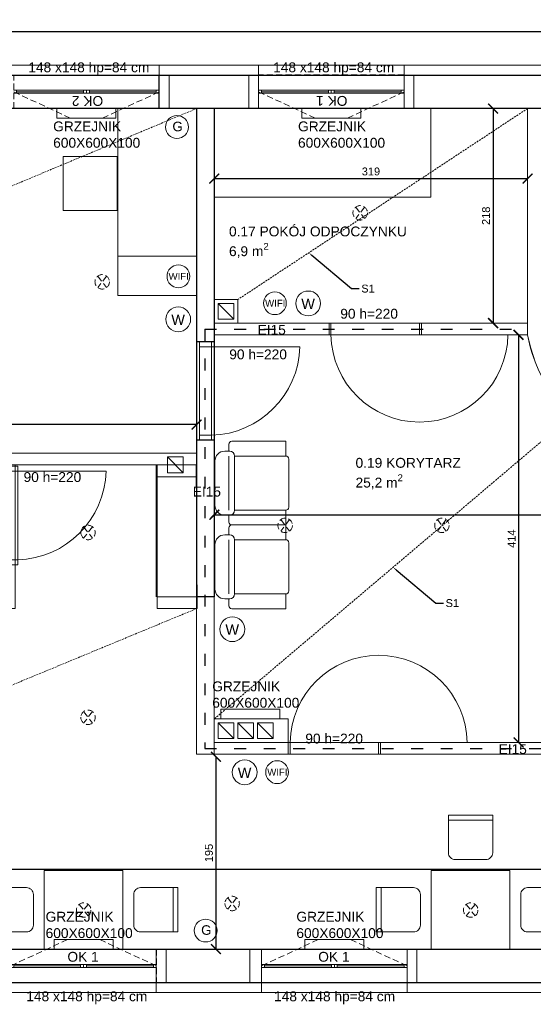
# Model space of a CAD drawing. Header units: centimetres. Extents: x -2458 to 12284, y -19336 to 2224.
# Tile 16 of 20: x 7613 to 8135, y -9940 to -8940. Entities that reach past the tile are written whole.
import ezdxf
from ezdxf import colors
from ezdxf.entities.mleader import LeaderData, LeaderLine
from ezdxf.math import Vec2, Vec3

# ---------------------------------------------------------------- set-up
doc = ezdxf.new("R2010")
doc.units = ezdxf.units.CM
doc.linetypes.add('DASHED2', pattern=[9.525, 6.35, -3.175])
doc.linetypes.add('GCAD_ISO03W100', pattern=[30, 12, -18])
for name, color, linetype, lineweight in [('100_KONSTRUKCYNE', 10, 'Continuous', 25), ('200_DZIAŁOWE', 50, 'Continuous', 15), ('300_DRZWI NOWE', 60, 'Continuous', 5), ('400_OKNA ISTNIEJĄCE', 130, 'Continuous', 5), ('401_OKNA NOWE', 150, 'Continuous', 5), ('500_WIDOK', 220, 'Continuous', 5), ('600_POWIERZCHNIE', 11, 'Continuous', 9), ('800_WYMIARY', 210, 'Continuous', 9), ('900_SUFITY PODWIESZONE', 40, 'Continuous', 9), ('901_LAMPY', 51, 'Continuous', 5), ('902_PPOZ', 121, 'Continuous', 30)]:
    doc.layers.add(name, color=color, linetype=linetype, lineweight=lineweight)
doc.styles.get("Standard").update_dxf_attribs({"font": 'arial.ttf'})
doc.dimstyles.new('Kasia', dxfattribs={"dimtxt": 8, "dimasz": 10, "dimexe": 1.25, "dimexo": 0.625, "dimgap": 3, "dimtad": 1, "dimtxsty": 'Standard', "dimblk": 'ARCHTICK', "dimcen": 2.5, "dimse1": 1, "dimse2": 1, "dimadec": 0, "dimazin": 0, "dimtfac": 1, "dimtmove": 0, "dimatfit": 3, "dimldrblk": 'ARCHTICK', "dimfxl": 1, "dimarcsym": 1})

# ---------------------------------------------------------------- blocks, each defined once
blk = doc.blocks.new('OKNO 148')
at = {"layer": '400_OKNA ISTNIEJĄCE', "linetype": 'DASHED2'}
for p, q in [((2587.8, 819.4), (2647.5, 847.4)), ((2735.8, 819.4), (2676, 847.4)), ((2587.8, 836.4), (2735.8, 836.4)), ((2587.8, 836.4), (2587.8, 802.4)), ((2735.8, 836.4), (2735.8, 802.4)), ((2587.8, 802.4), (2735.8, 802.4))]:
    blk.add_line(p, q, dxfattribs=at)
at = {"layer": '400_OKNA ISTNIEJĄCE'}
for p, q in [((2735.8, 820.9), (2587.8, 820.9)), ((2590.8, 820.9), (2590.8, 817.9)), ((2658.8, 820.9), (2658.8, 817.9)), ((2661.8, 820.9), (2661.8, 817.9)), ((2664.8, 820.9), (2664.8, 817.9)), ((2732.8, 820.9), (2732.8, 817.9)), ((2587.8, 817.9), (2735.8, 817.9)), ((2587.8, 817.9), (2587.8, 814.9)), ((2590.8, 819.4), (2658.8, 819.4)), ((2664.8, 819.4), (2732.8, 819.4)), ((2735.8, 814.9), (2735.8, 817.9))]:
    blk.add_line(p, q, dxfattribs=at)
at = {"layer": '400_OKNA ISTNIEJĄCE', "insert": (2645.4, 833.7), "char_height": 10, "width": 232.929, "attachment_point": 1}
blk.add_mtext('OK 1', dxfattribs=at)
blk = doc.blocks.new('okno nowe 148')
at = {"layer": '401_OKNA NOWE', "linetype": 'DASHED2'}
for p, q in [((5305.8, -8865.9), (5157.8, -8865.9)), ((5157.8, -8899.9), (5157.8, -8865.9)), ((5305.8, -8899.9), (5305.8, -8865.9)), ((5157.8, -8882.9), (5217.6, -8910.8)), ((5305.8, -8882.9), (5246, -8910.8)), ((5305.8, -8899.9), (5157.8, -8899.9))]:
    blk.add_line(p, q, dxfattribs=at)
at = {"layer": '401_OKNA NOWE'}
for p, q in [((5157.8, -8878.4), (5157.8, -8881.4)), ((5305.8, -8881.4), (5157.8, -8881.4)), ((5160.8, -8884.4), (5160.8, -8881.4)), ((5228.8, -8884.4), (5228.8, -8881.4)), ((5231.8, -8884.4), (5231.8, -8881.4)), ((5234.8, -8884.4), (5234.8, -8881.4)), ((5302.8, -8884.4), (5302.8, -8881.4)), ((5305.8, -8881.4), (5305.8, -8878.4)), ((5157.8, -8884.4), (5305.8, -8884.4)), ((5228.8, -8882.9), (5160.8, -8882.9)), ((5302.8, -8882.9), (5234.8, -8882.9))]:
    blk.add_line(p, q, dxfattribs=at)
at = {"layer": '401_OKNA NOWE', "insert": (5248.8, -8887.1), "char_height": 10, "width": 232.929, "attachment_point": 7, "rotation": 180}
blk.add_mtext('OK 2', dxfattribs=at)
blk = doc.blocks.new('drzwi 90')
at = {"layer": '300_DRZWI NOWE'}
for p, q in [((1441.9, -9391.1), (1441.9, -9301.1)), ((1346.9, -9391.1), (1346.9, -9403.1)), ((1351.9, -9391.1), (1351.9, -9403.1)), ((1441.9, -9391.1), (1441.9, -9403.1)), ((1446.9, -9391.1), (1446.9, -9403.1))]:
    blk.add_line(p, q, dxfattribs=at)
for points in [[(1346.9, -9391.1), (1446.9, -9391.1)], [(1346.9, -9403.1), (1446.9, -9403.1)]]:
    blk.add_lwpolyline(points, dxfattribs=at)
blk.add_arc((1444.4, -9393.6), 92.5, 91.5482, 178.4518, dxfattribs=at)
blk = doc.blocks.new('drzwi 90 180')
at = {"layer": '300_DRZWI NOWE'}
for p, q in [((9308.8, -6956.3), (9308.8, -6944.3)), ((9308.8, -6944.3), (9402.8, -6944.3)), ((9310.8, -6944.3), (9310.8, -6956.3)), ((9400.8, -6944.3), (9400.8, -6956.3)), ((9402.8, -6944.3), (9402.8, -6956.3)), ((9402.8, -6956.3), (9308.8, -6956.3)), ((9400.8, -6956.3), (9490.8, -6956.3))]:
    blk.add_line(p, q, dxfattribs=at)
blk.add_arc((9400.8, -6954.9), 90, 180.9069, 359.0931, dxfattribs=at)
blk = doc.blocks.new('_ArchTick')
at = {"color": 0, "linetype": 'ByBlock', "transparency": 16777216, "const_width": 0.15}
blk.add_lwpolyline([(-0.5, -0.5), (0.5, 0.5)], dxfattribs=at)
blk = doc.blocks.new('*D64')
at = {"layer": '800_WYMIARY', "color": 0, "lineweight": -2}
blk.add_line((6956.8, -9803.2), (8172.8, -9803.2), dxfattribs=at)
at = {"layer": '800_WYMIARY', "color": 0, "lineweight": -2, "xscale": 10, "yscale": 10, "zscale": 10, "rotation": 180}
blk.add_blockref('_ArchTick', (6956.8, -9803.2), dxfattribs=at)
at = {"layer": '800_WYMIARY', "color": 0, "lineweight": -2, "xscale": 10, "yscale": 10, "zscale": 10}
blk.add_blockref('_ArchTick', (8172.8, -9803.2), dxfattribs=at)
at = {"layer": '800_WYMIARY', "color": 0, "insert": (7564.8, -9796.1), "char_height": 8, "attachment_point": 5}
blk.add_mtext('1216', dxfattribs=at)
blk = doc.blocks.new('*D65')
at = {"layer": '800_WYMIARY', "color": 0, "lineweight": -2}
blk.add_line((7810.8, -9443.1), (8837.8, -9443.1), dxfattribs=at)
at = {"layer": '800_WYMIARY', "color": 0, "lineweight": -2, "xscale": 10, "yscale": 10, "zscale": 10, "rotation": 180}
blk.add_blockref('_ArchTick', (7810.8, -9443.1), dxfattribs=at)
at = {"layer": '800_WYMIARY', "color": 0, "lineweight": -2, "xscale": 10, "yscale": 10, "zscale": 10}
blk.add_blockref('_ArchTick', (8837.8, -9443.1), dxfattribs=at)
at = {"layer": '800_WYMIARY', "color": 0, "insert": (8324.3, -9436.1), "char_height": 8, "attachment_point": 5}
blk.add_mtext('1027', dxfattribs=at)
blk = doc.blocks.new('*D75')
at = {"layer": '800_WYMIARY', "color": 0, "lineweight": -2}
blk.add_line((7792.8, -9351.5), (6956.8, -9351.5), dxfattribs=at)
at = {"layer": '800_WYMIARY', "color": 0, "lineweight": -2, "xscale": 10, "yscale": 10, "zscale": 10, "rotation": 180}
blk.add_blockref('_ArchTick', (6956.8, -9351.5), dxfattribs=at)
at = {"layer": '800_WYMIARY', "color": 0, "lineweight": -2, "xscale": 10, "yscale": 10, "zscale": 10}
blk.add_blockref('_ArchTick', (7792.8, -9351.5), dxfattribs=at)
at = {"layer": '800_WYMIARY', "color": 0, "insert": (7374.8, -9344.4), "char_height": 8, "attachment_point": 5}
blk.add_mtext('836', dxfattribs=at)
blk = doc.blocks.new('3 TABLE')
at = {"layer": '500_WIDOK', "linetype": 'Continuous'}
for p, q in [((8093.9, -9731.4), (8048.9, -9731.4)), ((7980.4, -9799.9), (7980.4, -9844.9)), ((8162.4, -9799.9), (8162.4, -9844.9))]:
    blk.add_line(p, q, dxfattribs=at)
for points in [[(8048.9, -9764.4, 0.414214), (8055.9, -9771.4), (8086.9, -9771.4, 0.414214), (8093.9, -9764.4), (8093.9, -9726.4), (8048.9, -9726.4)], [(8013.4, -9844.9, 0.414214), (8020.4, -9837.9), (8020.4, -9806.9, 0.414214), (8013.4, -9799.9), (7975.4, -9799.9), (7975.4, -9844.9)], [(8129.4, -9844.9, -0.414214), (8122.4, -9837.9), (8122.4, -9806.9, -0.414214), (8129.4, -9799.9), (8167.4, -9799.9), (8167.4, -9844.9)]]:
    blk.add_lwpolyline(points, format="xyb", close=True, dxfattribs=at)
at = {"layer": '500_WIDOK'}
blk.add_lwpolyline([(8031.4, -9782.4), (8111.4, -9782.4), (8111.4, -9862.4), (8031.4, -9862.4)], close=True, dxfattribs=at)
blk = doc.blocks.new('2 table')
at = {"layer": '500_WIDOK', "linetype": 'Continuous'}
for p, q in [((7384.3, -10156.9), (7384.3, -10201.9)), ((7566.3, -10156.9), (7566.3, -10201.9))]:
    blk.add_line(p, q, dxfattribs=at)
at = {"layer": '500_WIDOK'}
blk.add_lwpolyline([(7435.3, -10139.4), (7515.3, -10139.4), (7515.3, -10219.4), (7435.3, -10219.4)], close=True, dxfattribs=at)
at = {"layer": '500_WIDOK', "linetype": 'Continuous'}
for points in [[(7417.3, -10201.9, 0.414214), (7424.3, -10194.9), (7424.3, -10163.9, 0.414214), (7417.3, -10156.9), (7379.3, -10156.9), (7379.3, -10201.9)], [(7533.3, -10201.9, -0.414214), (7526.3, -10194.9), (7526.3, -10163.9, -0.414214), (7533.3, -10156.9), (7571.3, -10156.9), (7571.3, -10201.9)]]:
    blk.add_lwpolyline(points, format="xyb", close=True, dxfattribs=at)
blk = doc.blocks.new('k1')
at = {"layer": '200_DZIAŁOWE'}
blk.add_line((7814.8, -9228.4), (7830.8, -9244.4), dxfattribs=at)
blk.add_lwpolyline([(7814.8, -9228.4), (7814.8, -9244.4), (7830.8, -9244.4), (7830.8, -9228.4), (7814.8, -9228.4)], dxfattribs=at)
blk = doc.blocks.new('fotel')
at = {"layer": '500_WIDOK'}
for p, q in [((7828.5, -9483.1), (7828.5, -9476.1)), ((7886.4, -9473.1), (7831.5, -9473.1)), ((7886.4, -9488.1), (7886.4, -9473.1)), ((7829.4, -9483.1), (7824.4, -9483.1)), ((7828.5, -9488.1), (7828.5, -9543.1)), ((7834.4, -9543.1), (7834.4, -9488.1)), ((7834.4, -9488.1), (7886.4, -9488.1)), ((7886.4, -9488.1), (7886.4, -9488.1)), ((7889.4, -9540.1), (7889.4, -9491.1)), ((7814.4, -9493.1), (7814.4, -9538.1)), ((7824.4, -9548.1), (7829.4, -9548.1)), ((7828.5, -9555.1), (7828.5, -9548.1)), ((7834.4, -9543.1), (7886.4, -9543.1)), ((7886.4, -9543.1), (7886.4, -9543.1)), ((7886.4, -9558.1), (7886.4, -9543.1)), ((7831.5, -9558.1), (7886.4, -9558.1))]:
    blk.add_line(p, q, dxfattribs=at)
for centre, radius, start, end in [((7831.5, -9476.1), 3, 90, 180), ((7824.4, -9493.1), 10, 90, 180), ((7829.4, -9488.1), 5, 0, 90), ((7886.4, -9491.1), 3, 0, 90), ((7824.4, -9538.1), 10, 180, 270), ((7886.4, -9540.1), 3, 270, 0), ((7829.4, -9543.1), 5, 270, 0), ((7831.5, -9555.1), 3, 180, 270)]:
    blk.add_arc(centre, radius, start, end, dxfattribs=at)
blk = doc.blocks.new('włącznik')
at = {"layer": '500_WIDOK'}
blk.add_circle((7992.9, -9401), 12.6, dxfattribs=at)
at = {"layer": '500_WIDOK', "insert": (7985.9, -9396.2), "char_height": 10.5, "width": 163.633, "attachment_point": 1}
blk.add_mtext('W', dxfattribs=at)
blk = doc.blocks.new('gniazdo')
at = {"layer": '500_WIDOK'}
blk.add_circle((8039.5, -9399.9), 11.6, dxfattribs=at)
at = {"layer": '500_WIDOK', "insert": (8034.9, -9394.5), "char_height": 9.69, "width": 150.523, "attachment_point": 1}
blk.add_mtext('G', dxfattribs=at)
blk = doc.blocks.new('oświetlenie')
at = {"layer": '901_LAMPY', "linetype": 'DASHED2'}
for p, q in [((8105, -9394.1), (8096, -9405.7)), ((8096, -9394.1), (8105, -9405.7))]:
    blk.add_line(p, q, dxfattribs=at)
blk.add_circle((8100.5, -9399.9), 7.36, dxfattribs=at)
blk = doc.blocks.new('grzejnik 600x600x100')
at = {"layer": '500_WIDOK'}
blk.add_lwpolyline([(5341.8, -9108), (5341.8, -9118), (5401.8, -9118), (5401.8, -9108), (5341.8, -9108)], dxfattribs=at)
at = {"layer": '500_WIDOK', "insert": (5333.2, -9080), "char_height": 10, "width": 42.029, "attachment_point": 1}
blk.add_mtext('GRZEJNIK 600X600X100', dxfattribs=at)
blk = doc.blocks.new('*D387')
at = {"layer": '800_WYMIARY', "color": 0, "lineweight": -2}
blk.add_line((8881.8, -8952.5), (538.8, -8952.5), dxfattribs=at)
at = {"layer": '800_WYMIARY', "color": 0, "lineweight": -2, "xscale": 10, "yscale": 10, "zscale": 10, "rotation": 180}
blk.add_blockref('_ArchTick', (538.8, -8952.5), dxfattribs=at)
at = {"layer": '800_WYMIARY', "color": 0, "lineweight": -2, "xscale": 10, "yscale": 10, "zscale": 10}
blk.add_blockref('_ArchTick', (8881.8, -8952.5), dxfattribs=at)
at = {"layer": '800_WYMIARY', "color": 0, "insert": (4710.3, -8945.4), "char_height": 8, "attachment_point": 5}
blk.add_mtext('8343', dxfattribs=at)
blk = doc.blocks.new('grzejnik 600x600x100 2')
at = {"layer": '500_WIDOK'}
blk.add_lwpolyline([(8062.5, -8915.4), (8062.5, -8925.4), (8122.5, -8925.4), (8122.5, -8915.4), (8062.5, -8915.4)], dxfattribs=at)
at = {"layer": '500_WIDOK', "insert": (8058.6, -8928.6), "char_height": 10, "width": 42.029, "attachment_point": 1}
blk.add_mtext('GRZEJNIK 600X600X100', dxfattribs=at)
blk = doc.blocks.new('wifi')
at = {"layer": '500_WIDOK'}
blk.add_circle((3872.6, -9470.7), 11.6, dxfattribs=at)
at = {"layer": '500_WIDOK', "insert": (3862.6, -9467.2), "char_height": 7, "width": 150.523, "attachment_point": 1}
blk.add_mtext('WIFI', dxfattribs=at)
blk = doc.blocks.new('*D726')
at = {"layer": '800_WYMIARY', "color": 0, "lineweight": -2}
blk.add_line((8094.3, -9030.4), (8094.3, -9248.4), dxfattribs=at)
at = {"layer": '800_WYMIARY', "color": 0, "lineweight": -2, "xscale": 10, "yscale": 10, "zscale": 10}
for p, rotation in [((8094.3, -9030.4), 90), ((8094.3, -9248.4), 270)]:
    blk.add_blockref('_ArchTick', p, dxfattribs=dict(at, rotation=rotation))
at = {"layer": '800_WYMIARY', "color": 0, "insert": (8087.2, -9139.4), "char_height": 8, "attachment_point": 5, "rotation": 90}
blk.add_mtext('218', dxfattribs=at)
blk = doc.blocks.new('*D727')
at = {"layer": '800_WYMIARY', "color": 0, "lineweight": -2}
blk.add_line((7810.8, -9101.5), (8129.4, -9101.5), dxfattribs=at)
at = {"layer": '800_WYMIARY', "color": 0, "lineweight": -2, "xscale": 10, "yscale": 10, "zscale": 10, "rotation": 180}
blk.add_blockref('_ArchTick', (7810.8, -9101.5), dxfattribs=at)
at = {"layer": '800_WYMIARY', "color": 0, "lineweight": -2, "xscale": 10, "yscale": 10, "zscale": 10}
blk.add_blockref('_ArchTick', (8129.4, -9101.5), dxfattribs=at)
at = {"layer": '800_WYMIARY', "color": 0, "insert": (7970.1, -9094.4), "char_height": 8, "attachment_point": 5}
blk.add_mtext('319', dxfattribs=at)
blk = doc.blocks.new('*D731')
at = {"layer": '800_WYMIARY', "color": 0, "lineweight": -2}
blk.add_line((7812.5, -9689), (7812.5, -9884.4), dxfattribs=at)
at = {"layer": '800_WYMIARY', "color": 0, "lineweight": -2, "xscale": 10, "yscale": 10, "zscale": 10}
for p, rotation in [((7812.5, -9689), 90.00000000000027), ((7812.5, -9884.4), 270.0000000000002)]:
    blk.add_blockref('_ArchTick', p, dxfattribs=dict(at, rotation=rotation))
at = {"layer": '800_WYMIARY', "color": 0, "insert": (7805.4, -9786.7), "char_height": 8, "attachment_point": 5, "rotation": 90}
blk.add_mtext('195', dxfattribs=at)
blk = doc.blocks.new('*D732')
at = {"layer": '800_WYMIARY', "color": 0, "lineweight": -2}
blk.add_line((8120.2, -9260.4), (8120.2, -9674.4), dxfattribs=at)
at = {"layer": '800_WYMIARY', "color": 0, "lineweight": -2, "xscale": 10, "yscale": 10, "zscale": 10}
for p, rotation in [((8120.2, -9260.4), 90), ((8120.2, -9674.4), 270)]:
    blk.add_blockref('_ArchTick', p, dxfattribs=dict(at, rotation=rotation))
at = {"layer": '800_WYMIARY', "color": 0, "insert": (8113.2, -9467.4), "char_height": 8, "attachment_point": 5, "rotation": 90}
blk.add_mtext('414', dxfattribs=at)

msp = doc.modelspace()

# ---------------------------------------------------------------- linework, layer by layer
at = {"layer": '100_KONSTRUKCYNE'}
for p, q in [((5018.847, -8996.404), (8871.847, -8996.404)), ((7754.847, -9030.404), (7754.847, -8996.404)), ((8837.847, -9030.404), (6251.847, -9030.404)), ((7792.847, -9030.404), (7792.847, -9526.404)), ((7810.847, -9030.404), (7810.847, -9526.404)), ((7810.847, -9267.404), (7792.847, -9267.404)), ((7810.847, -9367.404), (7792.847, -9367.404)), ((7810.847, -9526.404), (7792.847, -9526.404)), ((5048.847, -9884.404), (8837.847, -9884.404)), ((5018.847, -9918.404), (8871.847, -9918.404))]:
    msp.add_line(p, q, dxfattribs=at)
at = {"layer": '200_DZIAŁOWE'}
for p, q in [((8129.419, -9030.404), (8129.419, -9260.404)), ((7792.847, -9380.404), (7792.847, -9240.404)), ((7810.847, -9248.404), (8129.419, -9248.404)), ((7792.847, -9380.404), (7792.847, -9260.404)), ((7810.847, -9260.404), (8129.419, -9260.404)), ((7763.314, -9384.404), (7779.314, -9400.404)), ((7751.847, -9392.404), (6996.847, -9392.404)), ((7751.847, -9392.404), (7751.847, -9404.404)), ((7791.847, -9404.404), (7751.847, -9404.404)), ((7752.847, -9526.404), (7792.847, -9526.404)), ((7752.847, -9526.404), (7752.847, -9538.404)), ((7792.847, -9526.404), (7792.847, -9686.404)), ((7810.847, -9526.404), (7810.847, -9686.404)), ((7752.847, -9538.404), (7792.847, -9538.404)), ((7810.847, -9586.404), (7810.847, -9674.404)), ((7885.847, -9650.404), (7810.847, -9650.404)), ((7885.847, -9674.404), (7885.847, -9650.404)), ((7810.847, -9674.404), (8172.847, -9674.404)), ((7792.847, -9686.404), (8172.847, -9686.404))]:
    msp.add_line(p, q, dxfattribs=at)
for points in [[(7764.847, -8996.404), (7764.847, -9030.404), (7754.847, -9030.404), (7754.847, -8986.404), (7855.847, -8986.404), (7855.847, -9030.404), (7845.847, -9030.404), (7845.847, -8996.404)], [(8013.847, -8996.404), (8013.847, -9030.404), (8003.847, -9030.404), (8003.847, -8986.404), (8243.847, -8986.404), (8243.847, -9030.404), (8233.847, -9030.404), (8233.847, -8996.404)], [(7810.847, -9248.404), (7810.847, -9224.404), (7834.847, -9224.404), (7834.847, -9248.404)], [(7763.314, -9384.404), (7763.314, -9400.404), (7779.314, -9400.404), (7779.314, -9384.404), (7763.314, -9384.404)], [(7761.847, -9918.404), (7761.847, -9884.404), (7751.847, -9884.404), (7751.847, -9918.404), (7751.847, -9918.404), (7751.847, -9928.404), (7858.847, -9927.904), (7858.847, -9884.404), (7846.847, -9884.404), (7846.847, -9918.404)], [(8016.847, -9918.404), (8016.847, -9884.404), (8006.847, -9884.404), (8006.847, -9918.404), (8006.847, -9918.404), (8006.847, -9928.404), (8312.847, -9927.904), (8312.847, -9883.904), (8300.847, -9884.404), (8300.847, -9918.404)]]:
    msp.add_lwpolyline(points, dxfattribs=at)
msp.add_arc((8273.291, -9234.903), 146.114, 190.05104, 264.747184, dxfattribs=at)
at = {"layer": '500_WIDOK'}
for p, q in [((7752.847, -9392.404), (7752.847, -9526.404)), ((7751.847, -9404.404), (7751.847, -9526.404))]:
    msp.add_line(p, q, dxfattribs=at)
for points in [[(7712.847, -9030.404), (7712.847, -9180.404), (7792.847, -9180.404), (7792.847, -9030.404), (7712.847, -9030.404)], [(7810.847, -9030.404), (8030.847, -9030.404), (8030.847, -9120.404), (7810.847, -9120.404), (7810.847, -9030.404)], [(7657.197, -9134.128), (7712.197, -9134.128), (7712.197, -9079.128), (7657.197, -9079.128), (7657.197, -9134.128)], [(7792.847, -9180.404), (7792.847, -9220.404), (7712.847, -9220.404), (7712.847, -9180.404), (7792.847, -9180.404)]]:
    msp.add_lwpolyline(points, dxfattribs=at)
at = {"layer": '600_POWIERZCHNIE'}
for points in [[(6956.847, -9030.404), (7792.847, -9030.404), (7792.847, -9380.404), (6956.847, -9380.404), (6956.847, -9030.404)], [(7810.847, -9030.404), (8129.419, -9030.404), (8129.419, -9248.404), (7810.847, -9248.404), (7810.847, -9030.404)], [(7810.847, -9260.404), (7810.847, -9650.404), (7885.847, -9650.404), (7885.847, -9674.404), (8172.847, -9674.404)], [(8137.426, -9288.663), (8132.192, -9272.857), (8129.419, -9260.404), (7810.847, -9260.404)], [(7608.347, -9392.404), (7792.347, -9392.404), (7793.347, -9538.404), (7792.847, -9538.404), (7792.847, -9686.404), (8172.847, -9686.404), (8172.847, -9884.404), (6956.847, -9884.404), (6956.847, -9538.404), (6956.847, -9538.404), (6956.847, -9526.404), (6956.847, -9526.404), (6956.847, -9404.404), (6996.847, -9404.404), (6996.847, -9392.404), (7140.347, -9392.404), (7140.347, -9538.404), (7608.347, -9538.404), (7608.347, -9392.404)]]:
    msp.add_lwpolyline(points, dxfattribs=at)
at = {"layer": '800_WYMIARY'}
msp.add_lwpolyline([(538.847, -8986.404), (538.847, -9928.404), (8881.847, -9928.404), (8881.847, -8986.404), (538.847, -8986.404)], dxfattribs=at)
at = {"layer": '900_SUFITY PODWIESZONE', "linetype": 'DASHED2', "ltscale": 0.3}
for p, q in [((7792.847, -9030.404), (6956.847, -9380.404)), ((8129.419, -9030.404), (7834.847, -9224.404)), ((8174.388, -9342.456), (7810.847, -9650.404)), ((7792.847, -9538.404), (6956.847, -9884.404))]:
    msp.add_line(p, q, dxfattribs=at)
at = {"layer": '902_PPOZ', "linetype": 'GCAD_ISO03W100'}
for p, q in [((7801.161, -9254.404), (8129.419, -9254.404)), ((7801.161, -9254.404), (7801.161, -9680.404)), ((7801.161, -9680.404), (8179.08, -9680.404))]:
    msp.add_line(p, q, dxfattribs=at)

# ---------------------------------------------------------------- block references
at = {"layer": '200_DZIAŁOWE'}
for name, p in [('okno nowe 148', (2449.023, -130.493)), ('gniazdo', (-266.658, 350.659)), ('włącznik', (-86.615, 172.597)), ('k1', (0, 0)), ('włącznik', (-218.789, 156.467)), ('fotel', (-2.93, 104.607)), ('fotel', (-2.93, 19.607)), ('włącznik', (-163.761, -158.343)), ('k1', (0, -426)), ('k1', (20, -426)), ('k1', (40, -426)), ('włącznik', (-151.182, -303.723)), ('gniazdo', (-237.469, -465.594))]:
    msp.add_blockref(name, p, dxfattribs=at)
at = {"layer": '300_DRZWI NOWE', "xscale": -1, "rotation": 270}
for p in [(17198.98, -10714.259), (17001.98, -10840.8)]:
    msp.add_blockref('drzwi 90', p, dxfattribs=at)
at = {"layer": '400_OKNA ISTNIEJĄCE', "rotation": 180}
msp.add_blockref('OKNO 148', (10591.604, -8193.968), dxfattribs=at)
at = {"layer": '400_OKNA ISTNIEJĄCE'}
for p in [(5016.09, -10720.839), (5271.09, -10720.839)]:
    msp.add_blockref('OKNO 148', p, dxfattribs=at)
at = {"layer": '500_WIDOK'}
for p in [(2475.546, -532.416), (2306.095, -766.416), (2561.095, -766.416)]:
    msp.add_blockref('grzejnik 600x600x100', p, dxfattribs=at)
at = {"layer": '600_POWIERZCHNIE'}
for name, p in [('drzwi 90 180', (-1381.338, -2304.068)), ('3 TABLE', (0, -22))]:
    msp.add_blockref(name, p, dxfattribs=at)
at = {"layer": '600_POWIERZCHNIE', "xscale": -1, "rotation": 180}
msp.add_blockref('drzwi 90 180', (-1422.911, -16630.74), dxfattribs=at)
at = {"layer": '800_WYMIARY'}
for name, p in [('wifi', (3901.725, 269.8)), ('wifi', (3999.866, 242.498)), ('wifi', (4002.064, -233.863)), ('2 table', (202.529, 335.016))]:
    msp.add_blockref(name, p, dxfattribs=at)
at = {"layer": '901_LAMPY'}
for p in [(-141.318, 263.52), (-403.659, 193.399), (-217.635, -53.949), (-58.23, -53.949), (-422.506, -444.755), (-28.97, -444.755)]:
    msp.add_blockref('oświetlenie', p, dxfattribs=at)
at = {"layer": '901_LAMPY', "xscale": -1}
for p in [(15782.936, -61.225), (15782.936, -248.955), (15929.453, -438.063)]:
    msp.add_blockref('oświetlenie', p, dxfattribs=at)
at = {"layer": '902_PPOZ'}
for p in [(-411.64, -114.97), (-162.64, -114.97)]:
    msp.add_blockref('grzejnik 600x600x100 2', p, dxfattribs=at)

# ---------------------------------------------------------------- texts
at = {"layer": '200_DZIAŁOWE', "char_height": 10, "width": 232.9291, "attachment_point": 1}
for insert in [(7854.814, -9250.192), (7788.907, -9414.607), (8099.905, -9676.192)]:
    msp.add_mtext('EI15', dxfattribs=dict(at, insert=insert))
at = {"layer": '600_POWIERZCHNIE', "char_height": 10, "width": 308.88117, "attachment_point": 1}
for s, insert in [('\\A1;0.17 POKÓJ ODPOCZYNKU\\P6,9 m{\\H0.7x;\\S2^ ;}', (7825.78, -9150.302)), ('\\A1;0.19 KORYTARZ\\P25,2 m{\\H0.7x;\\S2^ ;}', (7954.453, -9385.355))]:
    msp.add_mtext(s, dxfattribs=dict(at, insert=insert))
at = {"layer": '800_WYMIARY', "char_height": 10, "width": 232.9291, "attachment_point": 1}
for s, insert in [('148 x148 hp=84 cm', (7621.668, -8983.586)), ('148 x148 hp=84 cm', (7870.668, -8983.586)), ('90 h=220 ', (7938.925, -9233.894)), ('90 h=220 ', (7826.037, -9275.16)), ('90 h=220 ', (7616.869, -9399.789)), ('90 h=220 ', (7903.378, -9665.429)), ('148 x148 hp=84 cm', (7619.618, -9927.271)), ('148 x148 hp=84 cm', (7871.618, -9927.271))]:
    msp.add_mtext(s, dxfattribs=dict(at, insert=insert))

# ---------------------------------------------------------------- dimensions: what is measured, and where the dimension line sits
at = {"layer": '800_WYMIARY'}
for p1, p2, distance, picture, middle in [((8881.847, -8978.247), (538.847, -8978.247), -25.716, '*D387', (4710.347, -8945.444)), ((8129.419, -9030.404), (8129.419, -9248.404), -35.152, '*D726', (8087.183, -9139.404)), ((8109.419, -9260.404), (8109.419, -9674.404), 10.809, '*D732', (8113.212, -9467.404)), ((7792.847, -9396.344), (6956.847, -9396.344), -44.853, '*D75', (7374.847, -9344.404)), ((7810.847, -9448.043), (8837.847, -9448.043), 4.903, '*D65', (8324.347, -9436.056)), ((6956.847, -9899.642), (8172.847, -9899.642), 96.438, '*D64', (7564.847, -9796.119))]:
    dim = msp.add_aligned_dim(p1=p1, p2=p2, distance=distance, dimstyle='Kasia', dxfattribs=at)
    dim.commit()
    dim.dimension.update_dxf_attribs({"geometry": picture, "text_midpoint": middle})
for p1, p2, distance, text, picture, middle in [((7810.847, -9092.544), (8129.419, -9092.544), -8.98, '319', '*D727', (7970.133, -9094.436)), ((7792.847, -9688.956), (7792.847, -9884.404), 19.671, '195', '*D731', (7805.433, -9786.68))]:
    dim = msp.add_aligned_dim(p1=p1, p2=p2, distance=distance, text=text, dimstyle='Kasia', override={"dimtxsty": 'Standard', "dimtolj": 0}, dxfattribs=at)
    dim.commit()
    dim.dimension.update_dxf_attribs({"geometry": picture, "text_midpoint": middle})

# ---------------------------------------------------------------- leaders
at = {"layer": '900_SUFITY PODWIESZONE'}
ml = msp.add_multileader_mtext('Standard', dxfattribs=at)
ml.set_content('S1')
ml.set_leader_properties()
ml.build(insert=Vec2(0, 0))
ctx = ml.context
ctx.base_point, ctx.char_height, ctx.plane_origin = Vec3(7958.29, -9213.423), 8, Vec3(7906.877, -9176.966)
notes = []
notes.append((ctx, [(0, (1, 1, 0), (7950.29, -9213.423), (1, 0), 8, [(0, [(7906.877, -9176.966)], 0, [])])]))
ctx.mtext.insert, ctx.mtext.flow_direction = Vec3(7960.29, -9209.354), 5
ml = msp.add_multileader_mtext('Standard', dxfattribs=at)
ml.set_content('S1')
ml.set_leader_properties()
ml.build(insert=Vec2(0, 0))
ctx = ml.context
ctx.base_point, ctx.char_height, ctx.plane_origin = Vec3(8044.031, -9532.886), 8, Vec3(7992.618, -9496.43)
notes.append((ctx, [(0, (1, 1, 0), (8036.031, -9532.886), (1, 0), 8, [(0, [(7992.618, -9496.43)], 0, [])])]))
ctx.mtext.insert, ctx.mtext.flow_direction = Vec3(8046.031, -9528.818), 5
for ctx, leaders in notes:
    for number, flags, end, landing, length, lines in leaders:
        leader = LeaderData()
        leader.index, (leader.has_last_leader_line, leader.has_dogleg_vector, leader.attachment_direction) = number, flags
        leader.last_leader_point, leader.dogleg_vector, leader.dogleg_length = Vec3(end), Vec3(landing), length
        for number, points, colour, breaks in lines:
            line = LeaderLine()
            line.index, line.vertices, line.color, line.breaks = number, Vec3.list(points), colors.encode_raw_color(colour), breaks
            leader.lines.append(line)
        ctx.leaders.append(leader)

doc.saveas('drawing.dxf')
